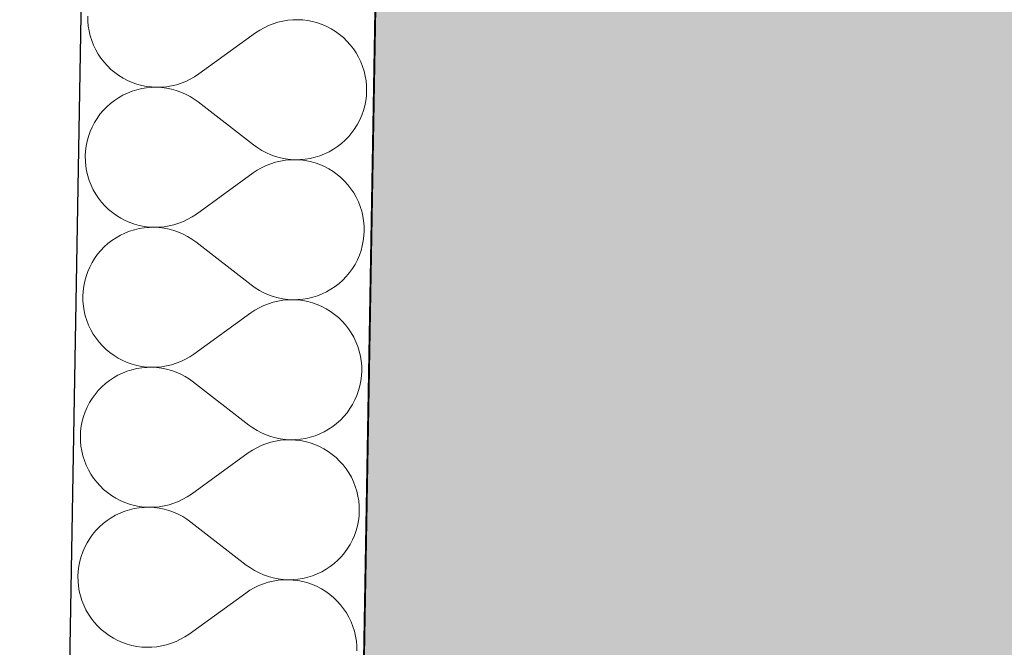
# Model space of a CAD drawing. Header units: millimetres. Extents: x -25972 to 4435, y -2839 to 20217.
# Tile 51 of 110: x -20521 to -19985, y 8853 to 9195. Entities that reach past the tile are written whole.
import ezdxf

# ---------------------------------------------------------------- set-up
doc = ezdxf.new("R2010")
doc.units = ezdxf.units.MM
doc.header["$MEASUREMENT"] = 0
doc.linetypes.add('Wipeout_Contour', pattern=[1000, 0, -1000])
for name, color, linetype in [('7._POHLED ZÁPADNÍ_2_3D prvky fasada nove', 7, 'Continuous'), ('7._POHLED ZÁPADNÍ_2_Konstrukce - nosné', 7, 'Continuous'), ('7._POHLED ZÁPADNÍ_2_Nové_Konstrukce - nosné', 7, 'Continuous'), ('7._POHLED ZÁPADNÍ_2_Nové_Výplně – Řezové', 7, 'Continuous'), ('7._POHLED ZÁPADNÍ_2_Výplně – Řezové', 7, 'Continuous')]:
    doc.layers.add(name, color=color, linetype=linetype)

# ---------------------------------------------------------------- blocks, each defined once
blk = doc.blocks.new('*X32', base_point=(-26263.07, -5016.56))
at = {"layer": '7._POHLED ZÁPADNÍ_2_Nové_Výplně – Řezové', "color": 21, "linetype": 'Continuous', "lineweight": 20, "true_color": 0xffaaaa}
for p, q in [((-20483.91, 9196.56), (-20483.86, 9193.84)), ((-20372.38, 9194.52), (-20375.09, 9194.28)), ((-20369.66, 9194.57), (-20372.38, 9194.52)), ((-20366.95, 9194.43), (-20369.66, 9194.57)), ((-20364.25, 9194.09), (-20366.95, 9194.43)), ((-20483.86, 9193.84), (-20483.62, 9191.13)), ((-20483.62, 9191.13), (-20483.18, 9188.45)), ((-20388, 9190.22), (-20390.37, 9188.87)), ((-20385.55, 9191.39), (-20388, 9190.22)), ((-20383.02, 9192.39), (-20385.55, 9191.39)), ((-20380.43, 9193.21), (-20383.02, 9192.39)), ((-20377.78, 9193.84), (-20380.43, 9193.21)), ((-20375.09, 9194.28), (-20377.78, 9193.84)), ((-20361.58, 9193.57), (-20364.25, 9194.09)), ((-20358.96, 9192.85), (-20361.58, 9193.57)), ((-20356.39, 9191.95), (-20358.96, 9192.85)), ((-20353.89, 9190.86), (-20356.39, 9191.95)), ((-20351.48, 9189.6), (-20353.89, 9190.86)), ((-20349.17, 9188.18), (-20351.48, 9189.6)), ((-20483.18, 9188.45), (-20482.55, 9185.8)), ((-20482.55, 9185.8), (-20481.74, 9183.21)), ((-20392.63, 9187.35), (-20423.5, 9165.03)), ((-20390.37, 9188.87), (-20392.63, 9187.35)), ((-20346.96, 9186.59), (-20349.17, 9188.18)), ((-20344.87, 9184.84), (-20346.96, 9186.59)), ((-20342.91, 9182.96), (-20344.87, 9184.84)), ((-20481.74, 9183.21), (-20480.74, 9180.68)), ((-20480.74, 9180.68), (-20479.56, 9178.22)), ((-20341.09, 9180.93), (-20342.91, 9182.96)), ((-20339.42, 9178.79), (-20341.09, 9180.93)), ((-20337.91, 9176.52), (-20339.42, 9178.79)), ((-20479.56, 9178.22), (-20478.22, 9175.86)), ((-20478.22, 9175.86), (-20476.7, 9173.6)), ((-20476.7, 9173.6), (-20475.03, 9171.45)), ((-20336.56, 9174.16), (-20337.91, 9176.52)), ((-20335.38, 9171.71), (-20336.56, 9174.16)), ((-20475.03, 9171.45), (-20473.21, 9169.43)), ((-20473.21, 9169.43), (-20471.25, 9167.54)), ((-20334.39, 9169.18), (-20335.38, 9171.71)), ((-20333.57, 9166.58), (-20334.39, 9169.18)), ((-20471.25, 9167.54), (-20469.17, 9165.8)), ((-20469.17, 9165.8), (-20466.96, 9164.21)), ((-20466.96, 9164.21), (-20464.64, 9162.78)), ((-20464.64, 9162.78), (-20462.23, 9161.52)), ((-20428.12, 9162.17), (-20425.76, 9163.52)), ((-20425.76, 9163.52), (-20423.5, 9165.03)), ((-20332.94, 9163.93), (-20333.57, 9166.58)), ((-20332.51, 9161.25), (-20332.94, 9163.93)), ((-20462.23, 9161.52), (-20459.73, 9160.44)), ((-20459.73, 9160.44), (-20457.17, 9159.54)), ((-20454.57, 9157.09), (-20457.22, 9156.46)), ((-20457.17, 9159.54), (-20454.54, 9158.82)), ((-20451.89, 9157.52), (-20454.57, 9157.09)), ((-20454.54, 9158.82), (-20451.88, 9158.29)), ((-20449.18, 9157.76), (-20451.89, 9157.52)), ((-20451.88, 9158.29), (-20449.18, 9157.95)), ((-20449.18, 9157.95), (-20446.46, 9157.81)), ((-20446.46, 9157.81), (-20449.18, 9157.76)), ((-20446.46, 9157.81), (-20443.74, 9157.86)), ((-20443.74, 9157.66), (-20446.46, 9157.81)), ((-20443.74, 9157.86), (-20441.03, 9158.11)), ((-20441.04, 9157.32), (-20443.74, 9157.66)), ((-20438.37, 9156.79), (-20441.04, 9157.32)), ((-20441.03, 9158.11), (-20438.34, 9158.55)), ((-20438.34, 9158.55), (-20435.7, 9159.17)), ((-20435.7, 9159.17), (-20433.1, 9159.99)), ((-20433.1, 9159.99), (-20430.57, 9160.99)), ((-20430.57, 9160.99), (-20428.12, 9162.17)), ((-20332.26, 9158.54), (-20332.51, 9161.25)), ((-20332.21, 9155.82), (-20332.26, 9158.54)), ((-20467.17, 9152.13), (-20469.43, 9150.62)), ((-20464.8, 9153.48), (-20467.17, 9152.13)), ((-20462.35, 9154.65), (-20464.8, 9153.48)), ((-20459.82, 9155.65), (-20462.35, 9154.65)), ((-20457.22, 9156.46), (-20459.82, 9155.65)), ((-20435.75, 9156.07), (-20438.37, 9156.79)), ((-20433.19, 9155.17), (-20435.75, 9156.07)), ((-20430.69, 9154.08), (-20433.19, 9155.17)), ((-20428.28, 9152.82), (-20430.69, 9154.08)), ((-20425.97, 9151.39), (-20428.28, 9152.82)), ((-20332.7, 9150.4), (-20332.36, 9153.1)), ((-20332.36, 9153.1), (-20332.21, 9155.82)), ((-20473.6, 9147.13), (-20475.49, 9145.18)), ((-20471.58, 9148.95), (-20473.6, 9147.13)), ((-20469.43, 9150.62), (-20471.58, 9148.95)), ((-20423.76, 9149.79), (-20425.97, 9151.39)), ((-20393.69, 9126.41), (-20423.76, 9149.79)), ((-20333.95, 9145.11), (-20333.23, 9147.73)), ((-20333.23, 9147.73), (-20332.7, 9150.4)), ((-20478.83, 9140.88), (-20480.26, 9138.57)), ((-20477.24, 9143.09), (-20478.83, 9140.88)), ((-20475.49, 9145.18), (-20477.24, 9143.09)), ((-20335.94, 9140.05), (-20334.85, 9142.54)), ((-20334.85, 9142.54), (-20333.95, 9145.11)), ((-20481.52, 9136.15), (-20482.6, 9133.66)), ((-20480.26, 9138.57), (-20481.52, 9136.15)), ((-20338.63, 9135.32), (-20337.2, 9137.64)), ((-20337.2, 9137.64), (-20335.94, 9140.05)), ((-20483.51, 9131.09), (-20484.22, 9128.47)), ((-20482.6, 9133.66), (-20483.51, 9131.09)), ((-20343.85, 9129.07), (-20341.96, 9131.03)), ((-20341.96, 9131.03), (-20340.22, 9133.12)), ((-20340.22, 9133.12), (-20338.63, 9135.32)), ((-20484.75, 9125.8), (-20485.09, 9123.1)), ((-20484.22, 9128.47), (-20484.75, 9125.8)), ((-20393.69, 9126.41), (-20391.48, 9124.82)), ((-20391.48, 9124.82), (-20389.17, 9123.39)), ((-20350.28, 9124.07), (-20348.02, 9125.58)), ((-20348.02, 9125.58), (-20345.87, 9127.25)), ((-20345.87, 9127.25), (-20343.85, 9129.07)), ((-20485.09, 9123.1), (-20485.24, 9120.39)), ((-20485.24, 9120.39), (-20485.19, 9117.67)), ((-20389.17, 9123.39), (-20386.76, 9122.12)), ((-20386.76, 9122.12), (-20384.27, 9121.04)), ((-20384.27, 9121.04), (-20381.7, 9120.13)), ((-20381.7, 9120.13), (-20379.08, 9119.41)), ((-20379.08, 9119.41), (-20376.41, 9118.88)), ((-20362.88, 9119.12), (-20360.23, 9119.74)), ((-20360.23, 9119.74), (-20357.63, 9120.56)), ((-20357.63, 9120.56), (-20355.1, 9121.55)), ((-20355.1, 9121.55), (-20352.65, 9122.73)), ((-20352.65, 9122.73), (-20350.28, 9124.07)), ((-20485.19, 9117.67), (-20484.94, 9114.96)), ((-20484.94, 9114.96), (-20484.51, 9112.27)), ((-20386.88, 9115.21), (-20389.33, 9114.04)), ((-20384.35, 9116.21), (-20386.88, 9115.21)), ((-20381.75, 9117.03), (-20384.35, 9116.21)), ((-20379.11, 9117.66), (-20381.75, 9117.03)), ((-20376.42, 9118.1), (-20379.11, 9117.66)), ((-20373.71, 9118.34), (-20376.42, 9118.1)), ((-20376.41, 9118.88), (-20373.71, 9118.54)), ((-20373.71, 9118.54), (-20370.99, 9118.39)), ((-20370.99, 9118.39), (-20373.71, 9118.34)), ((-20370.99, 9118.39), (-20368.27, 9118.44)), ((-20368.28, 9118.25), (-20370.99, 9118.39)), ((-20365.58, 9117.91), (-20368.28, 9118.25)), ((-20368.27, 9118.44), (-20365.56, 9118.68)), ((-20362.91, 9117.39), (-20365.58, 9117.91)), ((-20365.56, 9118.68), (-20362.88, 9119.12)), ((-20360.28, 9116.67), (-20362.91, 9117.39)), ((-20357.72, 9115.77), (-20360.28, 9116.67)), ((-20355.22, 9114.68), (-20357.72, 9115.77)), ((-20352.81, 9113.42), (-20355.22, 9114.68)), ((-20484.51, 9112.27), (-20483.88, 9109.62)), ((-20483.88, 9109.62), (-20483.07, 9107.03)), ((-20393.95, 9111.17), (-20424.82, 9088.85)), ((-20391.69, 9112.69), (-20393.95, 9111.17)), ((-20389.33, 9114.04), (-20391.69, 9112.69)), ((-20350.49, 9112), (-20352.81, 9113.42)), ((-20348.29, 9110.41), (-20350.49, 9112)), ((-20346.2, 9108.66), (-20348.29, 9110.41)), ((-20483.07, 9107.03), (-20482.07, 9104.5)), ((-20482.07, 9104.5), (-20480.89, 9102.04)), ((-20344.24, 9106.78), (-20346.2, 9108.66)), ((-20342.42, 9104.75), (-20344.24, 9106.78)), ((-20340.75, 9102.61), (-20342.42, 9104.75)), ((-20480.89, 9102.04), (-20479.54, 9099.68)), ((-20479.54, 9099.68), (-20478.03, 9097.42)), ((-20339.24, 9100.35), (-20340.75, 9102.61)), ((-20337.89, 9097.98), (-20339.24, 9100.35)), ((-20336.71, 9095.53), (-20337.89, 9097.98)), ((-20478.03, 9097.42), (-20476.36, 9095.27)), ((-20476.36, 9095.27), (-20474.54, 9093.25)), ((-20474.54, 9093.25), (-20472.58, 9091.36)), ((-20335.71, 9093), (-20336.71, 9095.53)), ((-20334.9, 9090.4), (-20335.71, 9093)), ((-20472.58, 9091.36), (-20470.49, 9089.62)), ((-20470.49, 9089.62), (-20468.29, 9088.03)), ((-20468.29, 9088.03), (-20465.97, 9086.6)), ((-20429.45, 9085.99), (-20427.08, 9087.34)), ((-20427.08, 9087.34), (-20424.82, 9088.85)), ((-20334.27, 9087.75), (-20334.9, 9090.4)), ((-20333.84, 9085.07), (-20334.27, 9087.75)), ((-20465.97, 9086.6), (-20463.56, 9085.34)), ((-20463.56, 9085.34), (-20461.06, 9084.26)), ((-20461.06, 9084.26), (-20458.5, 9083.36)), ((-20458.5, 9083.36), (-20455.87, 9082.64)), ((-20455.87, 9082.64), (-20453.2, 9082.11)), ((-20453.2, 9082.11), (-20450.5, 9081.77)), ((-20445.07, 9081.68), (-20442.36, 9081.93)), ((-20442.36, 9081.93), (-20439.67, 9082.37)), ((-20439.67, 9082.37), (-20437.03, 9083)), ((-20437.03, 9083), (-20434.43, 9083.81)), ((-20434.43, 9083.81), (-20431.9, 9084.81)), ((-20431.9, 9084.81), (-20429.45, 9085.99)), ((-20333.59, 9082.36), (-20333.84, 9085.07)), ((-20333.54, 9079.64), (-20333.59, 9082.36)), ((-20466.13, 9077.3), (-20468.5, 9075.95)), ((-20463.68, 9078.47), (-20466.13, 9077.3)), ((-20461.15, 9079.47), (-20463.68, 9078.47)), ((-20458.55, 9080.28), (-20461.15, 9079.47)), ((-20455.9, 9080.91), (-20458.55, 9080.28)), ((-20453.22, 9081.34), (-20455.9, 9080.91)), ((-20450.51, 9081.58), (-20453.22, 9081.34)), ((-20447.79, 9081.63), (-20450.51, 9081.58)), ((-20450.5, 9081.77), (-20447.79, 9081.63)), ((-20447.79, 9081.63), (-20445.07, 9081.68)), ((-20445.07, 9081.49), (-20447.79, 9081.63)), ((-20442.37, 9081.15), (-20445.07, 9081.49)), ((-20439.7, 9080.61), (-20442.37, 9081.15)), ((-20437.08, 9079.89), (-20439.7, 9080.61)), ((-20434.51, 9078.99), (-20437.08, 9079.89)), ((-20432.02, 9077.9), (-20434.51, 9078.99)), ((-20429.61, 9076.64), (-20432.02, 9077.9)), ((-20427.3, 9075.21), (-20429.61, 9076.64)), ((-20334.03, 9074.22), (-20333.69, 9076.92)), ((-20333.69, 9076.92), (-20333.54, 9079.64)), ((-20472.91, 9072.77), (-20474.93, 9070.95)), ((-20470.76, 9074.44), (-20472.91, 9072.77)), ((-20468.5, 9075.95), (-20470.76, 9074.44)), ((-20425.09, 9073.62), (-20427.3, 9075.21)), ((-20395.02, 9050.23), (-20425.09, 9073.62)), ((-20335.27, 9068.93), (-20334.56, 9071.56)), ((-20334.56, 9071.56), (-20334.03, 9074.22)), ((-20478.56, 9066.91), (-20480.15, 9064.7)), ((-20476.82, 9069), (-20478.56, 9066.91)), ((-20474.93, 9070.95), (-20476.82, 9069)), ((-20337.26, 9063.87), (-20336.18, 9066.37)), ((-20336.18, 9066.37), (-20335.27, 9068.93)), ((-20481.58, 9062.39), (-20482.84, 9059.98)), ((-20480.15, 9064.7), (-20481.58, 9062.39)), ((-20339.95, 9059.15), (-20338.52, 9061.46)), ((-20338.52, 9061.46), (-20337.26, 9063.87)), ((-20483.93, 9057.48), (-20484.83, 9054.92)), ((-20482.84, 9059.98), (-20483.93, 9057.48)), ((-20343.29, 9054.85), (-20341.54, 9056.94)), ((-20341.54, 9056.94), (-20339.95, 9059.15)), ((-20485.55, 9052.29), (-20486.08, 9049.62)), ((-20484.83, 9054.92), (-20485.55, 9052.29)), ((-20395.02, 9050.23), (-20392.81, 9048.64)), ((-20349.35, 9049.41), (-20347.2, 9051.07)), ((-20347.2, 9051.07), (-20345.18, 9052.89)), ((-20345.18, 9052.89), (-20343.29, 9054.85)), ((-20486.42, 9046.92), (-20486.56, 9044.21)), ((-20486.08, 9049.62), (-20486.42, 9046.92)), ((-20392.81, 9048.64), (-20390.5, 9047.21)), ((-20390.5, 9047.21), (-20388.09, 9045.95)), ((-20388.09, 9045.95), (-20385.59, 9044.86)), ((-20385.59, 9044.86), (-20383.03, 9043.95)), ((-20358.96, 9044.38), (-20356.43, 9045.37)), ((-20356.43, 9045.37), (-20353.98, 9046.55)), ((-20353.98, 9046.55), (-20351.61, 9047.89)), ((-20351.61, 9047.89), (-20349.35, 9049.41)), ((-20486.56, 9044.21), (-20486.52, 9041.49)), ((-20486.52, 9041.49), (-20486.27, 9038.78)), ((-20385.68, 9040.04), (-20388.21, 9039.04)), ((-20383.08, 9040.85), (-20385.68, 9040.04)), ((-20380.44, 9041.48), (-20383.08, 9040.85)), ((-20383.03, 9043.95), (-20380.4, 9043.23)), ((-20377.75, 9041.92), (-20380.44, 9041.48)), ((-20380.4, 9043.23), (-20377.74, 9042.7)), ((-20375.04, 9042.16), (-20377.75, 9041.92)), ((-20377.74, 9042.7), (-20375.04, 9042.36)), ((-20375.04, 9042.36), (-20372.32, 9042.22)), ((-20372.32, 9042.22), (-20375.04, 9042.16)), ((-20372.32, 9042.22), (-20369.6, 9042.26)), ((-20369.6, 9042.07), (-20372.32, 9042.22)), ((-20369.6, 9042.26), (-20366.89, 9042.51)), ((-20366.9, 9041.74), (-20369.6, 9042.07)), ((-20364.24, 9041.21), (-20366.9, 9041.74)), ((-20366.89, 9042.51), (-20364.21, 9042.94)), ((-20361.61, 9040.49), (-20364.24, 9041.21)), ((-20364.21, 9042.94), (-20361.56, 9043.57)), ((-20359.05, 9039.59), (-20361.61, 9040.49)), ((-20361.56, 9043.57), (-20358.96, 9044.38)), ((-20356.55, 9038.5), (-20359.05, 9039.59)), ((-20486.27, 9038.78), (-20485.83, 9036.09)), ((-20485.83, 9036.09), (-20485.21, 9033.44)), ((-20395.28, 9035), (-20426.15, 9012.67)), ((-20393.02, 9036.51), (-20395.28, 9035)), ((-20390.66, 9037.86), (-20393.02, 9036.51)), ((-20388.21, 9039.04), (-20390.66, 9037.86)), ((-20354.14, 9037.25), (-20356.55, 9038.5)), ((-20351.82, 9035.82), (-20354.14, 9037.25)), ((-20349.61, 9034.23), (-20351.82, 9035.82)), ((-20347.53, 9032.49), (-20349.61, 9034.23)), ((-20485.21, 9033.44), (-20484.39, 9030.85)), ((-20484.39, 9030.85), (-20483.4, 9028.32)), ((-20345.57, 9030.6), (-20347.53, 9032.49)), ((-20343.75, 9028.58), (-20345.57, 9030.6)), ((-20342.08, 9026.43), (-20343.75, 9028.58)), ((-20483.4, 9028.32), (-20482.22, 9025.86)), ((-20482.22, 9025.86), (-20480.87, 9023.5)), ((-20480.87, 9023.5), (-20479.36, 9021.24)), ((-20340.56, 9024.17), (-20342.08, 9026.43)), ((-20339.22, 9021.8), (-20340.56, 9024.17)), ((-20479.36, 9021.24), (-20477.69, 9019.09)), ((-20477.69, 9019.09), (-20475.87, 9017.07)), ((-20338.04, 9019.35), (-20339.22, 9021.8)), ((-20337.04, 9016.82), (-20338.04, 9019.35)), ((-20475.87, 9017.07), (-20473.91, 9015.18)), ((-20473.91, 9015.18), (-20471.82, 9013.44)), ((-20471.82, 9013.44), (-20469.61, 9011.85)), ((-20428.41, 9011.16), (-20426.15, 9012.67)), ((-20336.23, 9014.22), (-20337.04, 9016.82)), ((-20335.6, 9011.58), (-20336.23, 9014.22)), ((-20469.61, 9011.85), (-20467.3, 9010.42)), ((-20467.3, 9010.42), (-20464.89, 9009.16)), ((-20464.89, 9009.16), (-20462.39, 9008.08)), ((-20462.39, 9008.08), (-20459.82, 9007.18)), ((-20459.82, 9007.18), (-20457.2, 9006.46)), ((-20438.35, 9006.82), (-20435.76, 9007.63)), ((-20435.76, 9007.63), (-20433.23, 9008.63)), ((-20433.23, 9008.63), (-20430.78, 9009.81)), ((-20430.78, 9009.81), (-20428.41, 9011.16)), ((-20335.16, 9008.89), (-20335.6, 9011.58)), ((-20334.92, 9006.18), (-20335.16, 9008.89)), ((-20465.01, 9002.29), (-20467.46, 9001.12)), ((-20462.47, 9003.29), (-20465.01, 9002.29)), ((-20459.88, 9004.1), (-20462.47, 9003.29)), ((-20457.23, 9004.73), (-20459.88, 9004.1)), ((-20454.54, 9005.16), (-20457.23, 9004.73)), ((-20457.2, 9006.46), (-20454.53, 9005.93)), ((-20451.84, 9005.4), (-20454.54, 9005.16)), ((-20454.53, 9005.93), (-20451.83, 9005.6)), ((-20449.12, 9005.45), (-20451.84, 9005.4)), ((-20451.83, 9005.6), (-20449.12, 9005.45)), ((-20449.12, 9005.45), (-20446.4, 9005.5)), ((-20446.4, 9005.31), (-20449.12, 9005.45)), ((-20446.4, 9005.5), (-20443.69, 9005.75)), ((-20443.7, 9004.97), (-20446.4, 9005.31)), ((-20441.03, 9004.44), (-20443.7, 9004.97)), ((-20443.69, 9005.75), (-20441, 9006.19)), ((-20438.41, 9003.71), (-20441.03, 9004.44)), ((-20441, 9006.19), (-20438.35, 9006.82)), ((-20435.84, 9002.81), (-20438.41, 9003.71)), ((-20433.35, 9001.72), (-20435.84, 9002.81)), ((-20430.94, 9000.46), (-20433.35, 9001.72)), ((-20335.02, 9000.74), (-20334.87, 9003.46)), ((-20334.87, 9003.46), (-20334.92, 9006.18)), ((-20474.23, 8996.59), (-20476.26, 8994.78)), ((-20472.09, 8998.26), (-20474.23, 8996.59)), ((-20469.82, 8999.77), (-20472.09, 8998.26)), ((-20467.46, 9001.12), (-20469.82, 8999.77)), ((-20428.62, 8999.03), (-20430.94, 9000.46)), ((-20426.42, 8997.44), (-20428.62, 8999.03)), ((-20396.35, 8974.05), (-20426.42, 8997.44)), ((-20335.88, 8995.38), (-20335.35, 8998.04)), ((-20335.35, 8998.04), (-20335.02, 9000.74)), ((-20478.15, 8992.82), (-20479.89, 8990.73)), ((-20476.26, 8994.78), (-20478.15, 8992.82)), ((-20337.51, 8990.19), (-20336.6, 8992.75)), ((-20336.6, 8992.75), (-20335.88, 8995.38)), ((-20482.91, 8986.21), (-20484.17, 8983.8)), ((-20481.48, 8988.52), (-20482.91, 8986.21)), ((-20479.89, 8990.73), (-20481.48, 8988.52)), ((-20339.85, 8985.28), (-20338.59, 8987.69)), ((-20338.59, 8987.69), (-20337.51, 8990.19)), ((-20485.26, 8981.3), (-20486.16, 8978.74)), ((-20484.17, 8983.8), (-20485.26, 8981.3)), ((-20344.62, 8978.67), (-20342.87, 8980.76)), ((-20342.87, 8980.76), (-20341.28, 8982.97)), ((-20341.28, 8982.97), (-20339.85, 8985.28)), ((-20486.88, 8976.11), (-20487.41, 8973.44)), ((-20486.16, 8978.74), (-20486.88, 8976.11)), ((-20350.68, 8973.23), (-20348.53, 8974.9)), ((-20348.53, 8974.9), (-20346.51, 8976.71)), ((-20346.51, 8976.71), (-20344.62, 8978.67)), ((-20487.75, 8970.74), (-20487.89, 8968.03)), ((-20487.41, 8973.44), (-20487.75, 8970.74)), ((-20396.35, 8974.05), (-20394.14, 8972.46)), ((-20394.14, 8972.46), (-20391.83, 8971.03)), ((-20391.83, 8971.03), (-20389.42, 8969.77)), ((-20389.42, 8969.77), (-20386.92, 8968.68)), ((-20357.76, 8969.19), (-20355.3, 8970.37)), ((-20355.3, 8970.37), (-20352.94, 8971.72)), ((-20352.94, 8971.72), (-20350.68, 8973.23)), ((-20487.89, 8968.03), (-20487.84, 8965.31)), ((-20487.84, 8965.31), (-20487.6, 8962.6)), ((-20384.41, 8964.67), (-20387.01, 8963.86)), ((-20386.92, 8968.68), (-20384.36, 8967.77)), ((-20381.76, 8965.3), (-20384.41, 8964.67)), ((-20384.36, 8967.77), (-20381.73, 8967.05)), ((-20379.08, 8965.74), (-20381.76, 8965.3)), ((-20381.73, 8967.05), (-20379.06, 8966.52)), ((-20376.37, 8965.98), (-20379.08, 8965.74)), ((-20379.06, 8966.52), (-20376.37, 8966.18)), ((-20376.37, 8966.18), (-20373.65, 8966.04)), ((-20373.65, 8966.04), (-20376.37, 8965.98)), ((-20373.65, 8966.04), (-20370.93, 8966.08)), ((-20370.93, 8965.89), (-20373.65, 8966.04)), ((-20370.93, 8966.08), (-20368.22, 8966.33)), ((-20368.23, 8965.56), (-20370.93, 8965.89)), ((-20365.56, 8965.03), (-20368.23, 8965.56)), ((-20368.22, 8966.33), (-20365.53, 8966.76)), ((-20362.94, 8964.31), (-20365.56, 8965.03)), ((-20365.53, 8966.76), (-20362.89, 8967.39)), ((-20360.37, 8963.41), (-20362.94, 8964.31)), ((-20362.89, 8967.39), (-20360.29, 8968.2)), ((-20360.29, 8968.2), (-20357.76, 8969.19)), ((-20487.6, 8962.6), (-20487.16, 8959.91)), ((-20487.16, 8959.91), (-20486.54, 8957.27)), ((-20396.61, 8958.82), (-20427.48, 8936.49)), ((-20394.35, 8960.33), (-20396.61, 8958.82)), ((-20391.99, 8961.68), (-20394.35, 8960.33)), ((-20389.54, 8962.86), (-20391.99, 8961.68)), ((-20387.01, 8963.86), (-20389.54, 8962.86)), ((-20357.88, 8962.33), (-20360.37, 8963.41)), ((-20355.47, 8961.07), (-20357.88, 8962.33)), ((-20353.15, 8959.64), (-20355.47, 8961.07)), ((-20350.94, 8958.05), (-20353.15, 8959.64)), ((-20486.54, 8957.27), (-20485.72, 8954.67)), ((-20485.72, 8954.67), (-20484.72, 8952.14)), ((-20348.85, 8956.31), (-20350.94, 8958.05)), ((-20346.89, 8954.42), (-20348.85, 8956.31)), ((-20345.07, 8952.4), (-20346.89, 8954.42)), ((-20484.72, 8952.14), (-20483.55, 8949.69)), ((-20483.55, 8949.69), (-20482.2, 8947.32)), ((-20343.4, 8950.25), (-20345.07, 8952.4)), ((-20341.89, 8947.99), (-20343.4, 8950.25)), ((-20482.2, 8947.32), (-20480.69, 8945.06)), ((-20480.69, 8945.06), (-20479.02, 8942.91)), ((-20479.02, 8942.91), (-20477.2, 8940.89)), ((-20340.54, 8945.62), (-20341.89, 8947.99)), ((-20339.37, 8943.17), (-20340.54, 8945.62)), ((-20338.37, 8940.64), (-20339.37, 8943.17)), ((-20477.2, 8940.89), (-20475.24, 8939)), ((-20475.24, 8939), (-20473.15, 8937.26)), ((-20337.56, 8938.04), (-20338.37, 8940.64)), ((-20336.93, 8935.4), (-20337.56, 8938.04)), ((-20473.15, 8937.26), (-20470.94, 8935.67)), ((-20470.94, 8935.67), (-20468.63, 8934.24)), ((-20468.63, 8934.24), (-20466.21, 8932.98)), ((-20466.21, 8932.98), (-20463.72, 8931.9)), ((-20437.09, 8931.45), (-20434.56, 8932.45)), ((-20434.56, 8932.45), (-20432.1, 8933.63)), ((-20432.1, 8933.63), (-20429.74, 8934.98)), ((-20429.74, 8934.98), (-20427.48, 8936.49)), ((-20336.49, 8932.71), (-20336.93, 8935.4)), ((-20336.25, 8930), (-20336.49, 8932.71)), ((-20463.8, 8927.11), (-20466.33, 8926.12)), ((-20461.21, 8927.92), (-20463.8, 8927.11)), ((-20463.72, 8931.9), (-20461.15, 8931)), ((-20458.56, 8928.55), (-20461.21, 8927.92)), ((-20461.15, 8931), (-20458.53, 8930.28)), ((-20455.87, 8928.98), (-20458.56, 8928.55)), ((-20458.53, 8930.28), (-20455.86, 8929.75)), ((-20453.16, 8929.23), (-20455.87, 8928.98)), ((-20455.86, 8929.75), (-20453.16, 8929.42)), ((-20453.16, 8929.42), (-20450.44, 8929.27)), ((-20450.44, 8929.27), (-20453.16, 8929.23)), ((-20450.44, 8929.27), (-20447.72, 8929.33)), ((-20447.73, 8929.13), (-20450.44, 8929.27)), ((-20445.03, 8928.79), (-20447.73, 8929.13)), ((-20447.72, 8929.33), (-20445.01, 8929.57)), ((-20442.36, 8928.26), (-20445.03, 8928.79)), ((-20445.01, 8929.57), (-20442.33, 8930.01)), ((-20439.74, 8927.54), (-20442.36, 8928.26)), ((-20442.33, 8930.01), (-20439.68, 8930.64)), ((-20437.17, 8926.63), (-20439.74, 8927.54)), ((-20439.68, 8930.64), (-20437.09, 8931.45)), ((-20434.68, 8925.54), (-20437.17, 8926.63)), ((-20336.34, 8924.57), (-20336.2, 8927.28)), ((-20336.2, 8927.28), (-20336.25, 8930)), ((-20473.41, 8922.08), (-20475.56, 8920.41)), ((-20471.15, 8923.6), (-20473.41, 8922.08)), ((-20468.79, 8924.94), (-20471.15, 8923.6)), ((-20466.33, 8926.12), (-20468.79, 8924.94)), ((-20432.27, 8924.28), (-20434.68, 8925.54)), ((-20429.95, 8922.85), (-20432.27, 8924.28)), ((-20427.75, 8921.26), (-20429.95, 8922.85)), ((-20337.21, 8919.2), (-20336.68, 8921.87)), ((-20336.68, 8921.87), (-20336.34, 8924.57)), ((-20479.48, 8916.64), (-20481.22, 8914.55)), ((-20477.59, 8918.6), (-20479.48, 8916.64)), ((-20475.56, 8920.41), (-20477.59, 8918.6)), ((-20397.67, 8897.87), (-20427.75, 8921.26)), ((-20338.83, 8914.01), (-20337.93, 8916.57)), ((-20337.93, 8916.57), (-20337.21, 8919.2)), ((-20482.81, 8912.34), (-20484.24, 8910.03)), ((-20481.22, 8914.55), (-20482.81, 8912.34)), ((-20341.18, 8909.1), (-20339.92, 8911.51)), ((-20339.92, 8911.51), (-20338.83, 8914.01)), ((-20485.5, 8907.62), (-20486.59, 8905.12)), ((-20484.24, 8910.03), (-20485.5, 8907.62)), ((-20344.2, 8904.58), (-20342.61, 8906.79)), ((-20342.61, 8906.79), (-20341.18, 8909.1)), ((-20488.21, 8899.93), (-20488.74, 8897.27)), ((-20487.49, 8902.56), (-20488.21, 8899.93)), ((-20486.59, 8905.12), (-20487.49, 8902.56)), ((-20349.86, 8898.72), (-20347.83, 8900.53)), ((-20347.83, 8900.53), (-20345.94, 8902.49)), ((-20345.94, 8902.49), (-20344.2, 8904.58)), ((-20489.08, 8894.57), (-20489.22, 8891.85)), ((-20488.74, 8897.27), (-20489.08, 8894.57)), ((-20397.67, 8897.87), (-20395.47, 8896.28)), ((-20395.47, 8896.28), (-20393.15, 8894.85)), ((-20393.15, 8894.85), (-20390.74, 8893.59)), ((-20356.63, 8894.19), (-20354.27, 8895.54)), ((-20354.27, 8895.54), (-20352.01, 8897.05)), ((-20352.01, 8897.05), (-20349.86, 8898.72)), ((-20489.22, 8891.85), (-20489.17, 8889.13)), ((-20390.74, 8893.59), (-20388.25, 8892.5)), ((-20388.25, 8892.5), (-20385.68, 8891.6)), ((-20385.68, 8891.6), (-20383.06, 8890.87)), ((-20380.41, 8889.56), (-20383.09, 8889.12)), ((-20383.06, 8890.87), (-20380.39, 8890.34)), ((-20377.7, 8889.81), (-20380.41, 8889.56)), ((-20380.39, 8890.34), (-20377.69, 8890)), ((-20374.98, 8889.86), (-20377.7, 8889.81)), ((-20377.69, 8890), (-20374.98, 8889.86)), ((-20374.98, 8889.86), (-20372.26, 8889.91)), ((-20372.26, 8889.71), (-20374.98, 8889.86)), ((-20372.26, 8889.91), (-20369.55, 8890.15)), ((-20369.56, 8889.38), (-20372.26, 8889.71)), ((-20366.89, 8888.85), (-20369.56, 8889.38)), ((-20369.55, 8890.15), (-20366.86, 8890.58)), ((-20366.86, 8890.58), (-20364.21, 8891.21)), ((-20364.21, 8891.21), (-20361.62, 8892.02)), ((-20361.62, 8892.02), (-20359.09, 8893.02)), ((-20359.09, 8893.02), (-20356.63, 8894.19)), ((-20489.17, 8889.13), (-20488.93, 8886.42)), ((-20488.93, 8886.42), (-20488.49, 8883.73)), ((-20395.68, 8884.15), (-20397.94, 8882.64)), ((-20393.32, 8885.5), (-20395.68, 8884.15)), ((-20390.86, 8886.68), (-20393.32, 8885.5)), ((-20388.33, 8887.68), (-20390.86, 8886.68)), ((-20385.74, 8888.49), (-20388.33, 8887.68)), ((-20383.09, 8889.12), (-20385.74, 8888.49)), ((-20364.27, 8888.13), (-20366.89, 8888.85)), ((-20361.7, 8887.23), (-20364.27, 8888.13)), ((-20359.21, 8886.15), (-20361.7, 8887.23)), ((-20356.79, 8884.89), (-20359.21, 8886.15)), ((-20354.48, 8883.46), (-20356.79, 8884.89)), ((-20488.49, 8883.73), (-20487.86, 8881.09)), ((-20487.86, 8881.09), (-20487.05, 8878.49)), ((-20487.05, 8878.49), (-20486.05, 8875.96)), ((-20397.94, 8882.64), (-20428.81, 8860.31)), ((-20352.27, 8881.87), (-20354.48, 8883.46)), ((-20350.18, 8880.13), (-20352.27, 8881.87)), ((-20348.22, 8878.24), (-20350.18, 8880.13)), ((-20486.05, 8875.96), (-20484.88, 8873.51)), ((-20484.88, 8873.51), (-20483.53, 8871.14)), ((-20346.4, 8876.22), (-20348.22, 8878.24)), ((-20344.73, 8874.07), (-20346.4, 8876.22)), ((-20343.22, 8871.81), (-20344.73, 8874.07)), ((-20483.53, 8871.14), (-20482.02, 8868.88)), ((-20482.02, 8868.88), (-20480.35, 8866.74)), ((-20341.87, 8869.45), (-20343.22, 8871.81)), ((-20340.7, 8866.99), (-20341.87, 8869.45)), ((-20480.35, 8866.74), (-20478.53, 8864.71)), ((-20478.53, 8864.71), (-20476.57, 8862.82)), ((-20476.57, 8862.82), (-20474.48, 8861.08)), ((-20339.7, 8864.46), (-20340.7, 8866.99)), ((-20338.88, 8861.87), (-20339.7, 8864.46)), ((-20474.48, 8861.08), (-20472.27, 8859.49)), ((-20472.27, 8859.49), (-20469.95, 8858.06)), ((-20469.95, 8858.06), (-20467.54, 8856.81)), ((-20435.88, 8856.27), (-20433.43, 8857.45)), ((-20433.43, 8857.45), (-20431.07, 8858.8)), ((-20431.07, 8858.8), (-20428.81, 8860.31)), ((-20338.26, 8859.22), (-20338.88, 8861.87)), ((-20337.82, 8856.53), (-20338.26, 8859.22)), ((-20467.54, 8856.81), (-20465.05, 8855.72)), ((-20465.05, 8855.72), (-20462.48, 8854.82)), ((-20462.48, 8854.82), (-20459.86, 8854.1)), ((-20459.86, 8854.1), (-20457.19, 8853.57)), ((-20457.19, 8853.57), (-20454.49, 8853.24)), ((-20454.49, 8853.24), (-20451.77, 8853.1)), ((-20451.77, 8853.1), (-20449.05, 8853.15)), ((-20449.05, 8853.15), (-20446.34, 8853.39)), ((-20446.34, 8853.39), (-20443.66, 8853.83)), ((-20443.66, 8853.83), (-20441.01, 8854.46)), ((-20441.01, 8854.46), (-20438.41, 8855.27)), ((-20438.41, 8855.27), (-20435.88, 8856.27)), ((-20337.58, 8853.82), (-20337.82, 8856.53)), ((-20337.53, 8851.1), (-20337.58, 8853.82))]:
    blk.add_line(p, q, dxfattribs=at)

msp = doc.modelspace()

# ---------------------------------------------------------------- hatches: boundary and pattern name
at = {"layer": '7._POHLED ZÁPADNÍ_2_Výplně – Řezové', "linetype": 'Continuous', "lineweight": 13}
msp.add_hatch(color=254, dxfattribs=at).paths.add_polyline_path([(-20320.09, 9632.64), (-20358.32, 7440.14), (-19983.37, 7433.6), (-19945.7, 9594.71)])

# ---------------------------------------------------------------- linework, layer by layer
at = {"layer": '7._POHLED ZÁPADNÍ_2_Konstrukce - nosné', "color": 7, "linetype": 'Continuous', "lineweight": 50, "flags": 128}
msp.add_lwpolyline([(-20313.53, 10008.89), (-20358.32, 7440.14)], dxfattribs=at)

# ---------------------------------------------------------------- next in the draw order: wipeouts: each hides what was drawn before it
at = {"color": 254, "linetype": 'Wipeout_Contour', "lineweight": 0, "ltscale": 110482.628501}
msp.add_wipeout([(-20473.28, 10024.95), (-20520.91, 7292.94), (-20370.93, 7290.33), (-20360.93, 7290.15), (-20313.53, 10008.83)], dxfattribs=at).dxf.layer = '7._POHLED ZÁPADNÍ_2_Nové_Výplně – Řezové'

# ---------------------------------------------------------------- next in the draw order: linework, layer by layer
at = {"layer": '7._POHLED ZÁPADNÍ_2_Nové_Konstrukce - nosné', "color": 1, "linetype": 'Continuous', "lineweight": 25, "flags": 128}
for points in [[(-20470.48, 10185.48), (-20520.91, 7292.94)], [(-20360.93, 7290.15), (-20313.53, 10008.83)]]:
    msp.add_lwpolyline(points, dxfattribs=at)

# ---------------------------------------------------------------- next in the draw order: block references
at = {"layer": '7._POHLED ZÁPADNÍ_2_3D prvky fasada nove', "color": 9, "linetype": 'Continuous', "lineweight": 13}
msp.add_blockref('*X32', (-26263.07, -5016.56), dxfattribs=at)

doc.saveas('drawing.dxf')
